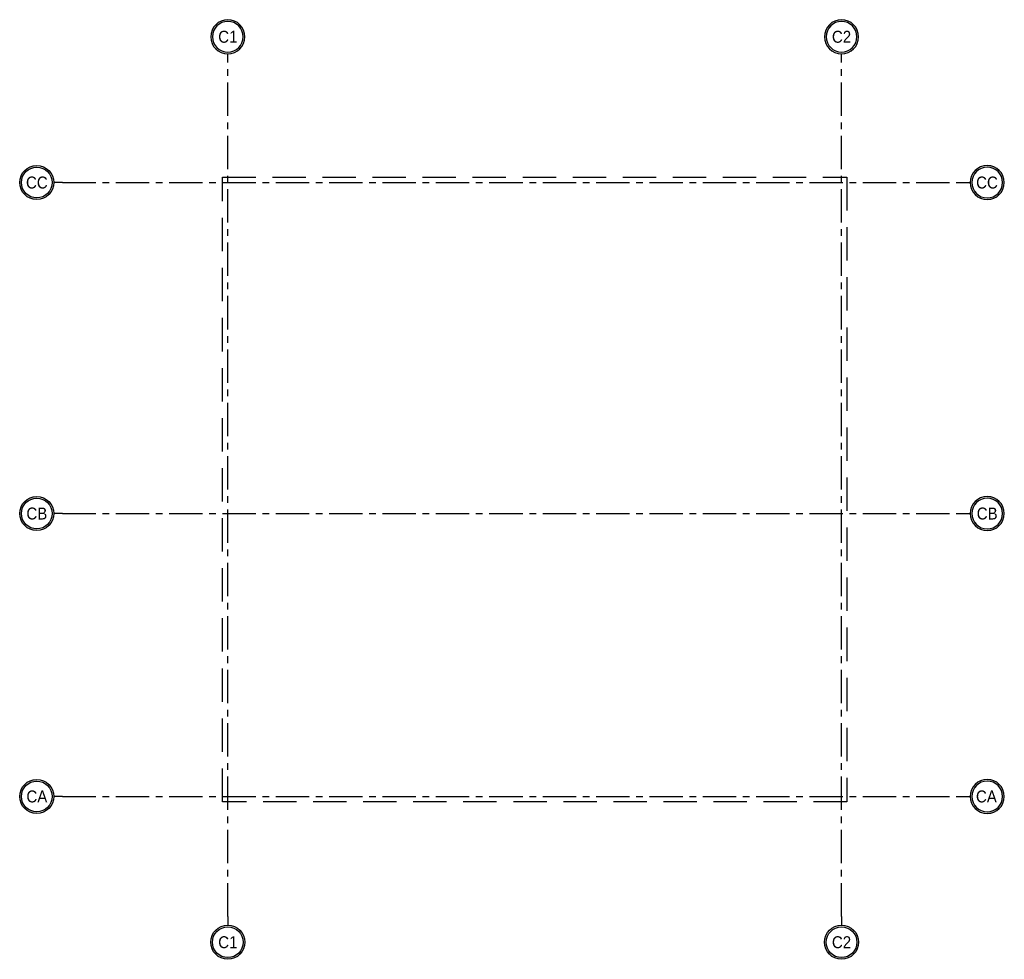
# Model space of a CAD drawing. Extents: x 41755 to 123924, y -112333 to 86187.
# Tile 146 of 256: x 99527 to 101372, y -21247 to -19487. Entities that reach past the tile are written whole.
import ezdxf
from ezdxf.enums import TextEntityAlignment as Align

# ---------------------------------------------------------------- set-up
doc = ezdxf.new("R2010")
doc.units = 0
doc.header["$LTSCALE"] = 50
doc.linetypes.add('CENTER', pattern=[2, 1.25, -0.25, 0.25, -0.25])
doc.linetypes.add('DASHED2', pattern=[0.375, 0.25, -0.125])
doc.layers.get('0').update_dxf_attribs({"color": 101, "linetype": 'CONTINUOUS'})
for name, color, linetype in [('Os-osie glowne', 1, 'CENTER'), ('Os-osie-opis', 16, 'CONTINUOUS'), ('Pzt-bud projektowane', 5, 'CONTINUOUS'), ('W-idok nad', 5, 'DASHED2')]:
    doc.layers.add(name, color=color, linetype=linetype)
doc.styles.add('dwg_opis duży', font='ARIAL.TTF', dxfattribs={"width": 0.9})

# ---------------------------------------------------------------- blocks, each defined once
blk = doc.blocks.new('_opis_osi')
blk.add_hatch(color=256).paths.add_polyline_path([(32, -32), (28.8, -32, -1), (-28.8, -32), (-32, -32, 1)])
for radius in [32, 28.8]:
    blk.add_circle((0, -32), radius)
at = {"style": 'dwg_opis duży', "width": 0.9}
blk.add_attdef('AXNAMEV', text='', height=22.4, rotation=90, dxfattribs=at).set_placement((0, -32), align=Align.MIDDLE_CENTER)
blk = doc.blocks.new('_opis_osi_liczbowy')
blk.add_hatch(color=256).paths.add_polyline_path([(32, 32), (32, 28.8, -1), (32, -28.8), (32, -32, 1)])
for radius in [32, 28.8]:
    blk.add_circle((32, 0), radius)
at = {"style": 'dwg_opis duży', "width": 0.9}
blk.add_attdef('AXNAMEH', text='', height=22.4, rotation=90, dxfattribs=at).set_placement((32, 0), align=Align.MIDDLE_CENTER)

msp = doc.modelspace()

# ---------------------------------------------------------------- linework, layer by layer
at = {"layer": 'Os-osie glowne'}
for points in [[(99916.966, -21167.44), (99916.966, -19567.44)], [(101066.966, -21167.44), (101066.966, -19567.44)], [(99606.966, -19792.44), (101291.966, -19792.44)], [(99606.966, -20412.44), (101291.966, -20412.44)], [(99606.966, -20942.44), (101291.966, -20942.44)]]:
    msp.add_lwpolyline(points, dxfattribs=at)
at = {"layer": 'Os-osie-opis'}
for points in [[(99916.966, -19567.44), (99916.966, -19551.44)], [(101066.966, -19567.44), (101066.966, -19551.44)], [(99606.966, -19792.44), (99590.966, -19792.44)], [(101291.966, -19792.44), (101307.966, -19792.44)], [(99606.966, -20412.44), (99590.966, -20412.44)], [(101291.966, -20412.44), (101307.966, -20412.44)], [(99606.966, -20942.44), (99590.966, -20942.44)], [(101291.966, -20942.44), (101307.966, -20942.44)], [(99916.966, -21167.44), (99916.966, -21183.44)], [(101066.966, -21167.44), (101066.966, -21183.44)]]:
    msp.add_lwpolyline(points, dxfattribs=at)
at = {"layer": 'Pzt-bud projektowane'}
msp.add_line((99906.966, -20262.44), (99906.966, -20262.44), dxfattribs=at)
at = {"layer": 'W-idok nad', "ltscale": 5}
msp.add_lwpolyline([(99906.966, -19782.44), (101076.966, -19782.44), (101076.966, -20952.44), (99906.966, -20952.44)], close=True, dxfattribs=at)

# ---------------------------------------------------------------- block references
at = {"layer": 'Os-osie-opis'}
ref = msp.add_blockref('_opis_osi_liczbowy', (99916.966, -19551.44), dxfattribs=dict(at, xscale=-1, rotation=270))
ref.add_attrib('AXNAMEH', 'C1', dxfattribs={"layer": '0', "height": 22.4, "style": 'dwg_opis duży', "width": 0.9}).set_placement((99916.966, -19519.455), align=Align.MIDDLE_CENTER)
ref = msp.add_blockref('_opis_osi_liczbowy', (101066.966, -19551.44), dxfattribs=dict(at, xscale=-1, rotation=270))
ref.add_attrib('AXNAMEH', 'C2', dxfattribs={"layer": '0', "height": 22.4, "style": 'dwg_opis duży', "width": 0.9}).set_placement((101066.966, -19519.455), align=Align.MIDDLE_CENTER)
ref = msp.add_blockref('_opis_osi', (99590.966, -19792.44), dxfattribs=dict(at, rotation=270))
ref.add_attrib('AXNAMEV', 'CC', dxfattribs={"layer": '0', "height": 22.4, "style": 'dwg_opis duży', "width": 0.9}).set_placement((99559.131, -19792.44), align=Align.MIDDLE_CENTER)
ref = msp.add_blockref('_opis_osi', (101307.966, -19792.44), dxfattribs=dict(at, xscale=-1, rotation=89.99999999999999))
ref.add_attrib('AXNAMEV', 'CC', dxfattribs={"layer": '0', "height": 22.4, "style": 'dwg_opis duży', "width": 0.9}).set_placement((101339.512, -19792.44), align=Align.MIDDLE_CENTER)
ref = msp.add_blockref('_opis_osi', (99590.966, -20412.44), dxfattribs=dict(at, rotation=270))
ref.add_attrib('AXNAMEV', 'CB', dxfattribs={"layer": '0', "height": 22.4, "style": 'dwg_opis duży', "width": 0.9}).set_placement((99559.131, -20412.44), align=Align.MIDDLE_CENTER)
ref = msp.add_blockref('_opis_osi', (101307.966, -20412.44), dxfattribs=dict(at, xscale=-1, rotation=89.99999999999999))
ref.add_attrib('AXNAMEV', 'CB', dxfattribs={"layer": '0', "height": 22.4, "style": 'dwg_opis duży', "width": 0.9}).set_placement((101339.897, -20412.44), align=Align.MIDDLE_CENTER)
ref = msp.add_blockref('_opis_osi', (99590.966, -20942.44), dxfattribs=dict(at, rotation=270))
ref.add_attrib('AXNAMEV', 'CA', dxfattribs={"layer": '0', "height": 22.4, "style": 'dwg_opis duży', "width": 0.9}).set_placement((99559.131, -20942.44), align=Align.MIDDLE_CENTER)
ref = msp.add_blockref('_opis_osi', (101307.966, -20942.44), dxfattribs=dict(at, xscale=-1, rotation=89.99999999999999))
ref.add_attrib('AXNAMEV', 'CA', dxfattribs={"layer": '0', "height": 22.4, "style": 'dwg_opis duży', "width": 0.9}).set_placement((101338.398, -20942.44), align=Align.MIDDLE_CENTER)
at = {"layer": 'Os-osie-opis', "rotation": 270}
for p, values in [((99916.966, -21183.44), {'AXNAMEH': 'C1'}), ((101066.966, -21183.44), {'AXNAMEH': 'C2'})]:
    msp.add_blockref('_opis_osi_liczbowy', p, dxfattribs=at).add_auto_attribs(values)

doc.saveas('drawing.dxf')
